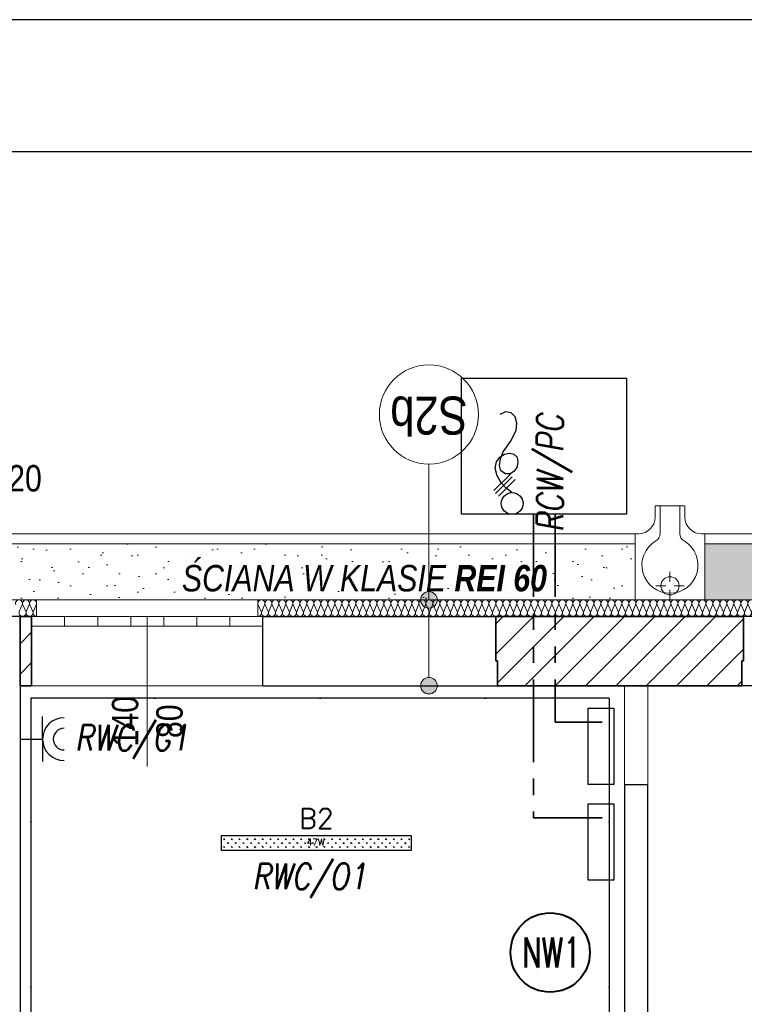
# Model space of a CAD drawing. Extents: x -543332 to -314699, y -9028 to 155584.
# Tile 8 of 256: x -506480 to -502093, y 42698 to 48661. Entities that reach past the tile are written whole.
import ezdxf
from ezdxf.enums import TextEntityAlignment as Align

# ---------------------------------------------------------------- set-up
doc = ezdxf.new("R2010")
doc.units = 0
doc.header["$MEASUREMENT"] = 0
doc.linetypes.add('DASHDOTX2', pattern=[2, 1, -0.5, 0, -0.5])
doc.linetypes.add('PHANTOM2', pattern=[1.25, 0.625, -0.125, 0.125, -0.125, 0.125, -0.125])
doc.layers.get('0').update_dxf_attribs({"color": 8})
for name, color, linetype in [('!OSWIETLENIE-LL', 1, 'Continuous'), ('#opisy', 7, 'Continuous'), ('$ IE Tabela', 7, 'Continuous'), ('Arch ocieplenie', 8, 'Continuous'), ('Arch opisy', 8, 'Continuous'), ('Arch zmurowania', 8, 'Continuous'), ('INWENT RZĘDNE', 8, 'Continuous')]:
    doc.layers.add(name, color=color, linetype=linetype)
for name, color, linetype, lineweight in [('#CIEPŁO', 1, 'Continuous', 30), ('$ IE GNIAZDA', 1, 'Continuous', 30), ('$ IE INST. WYRÓWNWCZA', 1, 'Continuous', 30), ('$ IE WYPUSTY', 1, 'Continuous', 30), ('$ IE_GNIAZDA', 1, 'Continuous', 30), ('$ IE_OPISY', 7, 'Continuous', 25), ('$ IE_WYPUSTY', 1, 'Continuous', 30), ('Arch ocieplenie_Nr_Pióra__44', 8, 'Continuous', 9), ('Arch okna_Nr_Pióra__82', 8, 'Continuous', 20), ('Arch okna_Nr_Pióra__9', 8, 'Continuous', 9), ('Arch opisy_Nr_Pióra__1', 8, 'Continuous', 25), ('Arch opisy_Nr_Pióra__21', 8, 'Continuous', 9), ('Arch teren_Nr_Pióra__5', 8, 'Continuous', 13), ('Arch teren_Nr_Pióra__9', 8, 'Continuous', 9), ('Arch wykończenie_Nr_Pióra__3', 8, 'Continuous', 18), ('Arch zmurowania_Nr_Pióra__21', 8, 'Continuous', 9), ('Arch zmurowania_Nr_Pióra__27', 8, 'Continuous', 35), ('INWENT DACH_Nr_Pióra__21', 8, 'Continuous', 9), ('INWENT RZĘDNE_Nr_Pióra__21', 8, 'Continuous', 9), ('INWENT WYMIARY_Nr_Pióra__21', 8, 'Continuous', 9), ('INWENT. OKNA_Nr_Pióra__21', 8, 'Continuous', 9), ('INWENT. OKNA_Nr_Pióra__5', 8, 'Continuous', 13), ('INWENT.ŚCIANY_Nr_Pióra__1', 8, 'Continuous', 25), ('INWENT.ŚCIANY_Nr_Pióra__21', 8, 'Continuous', 9)]:
    doc.layers.add(name, color=color, linetype=linetype, lineweight=lineweight)
doc.styles.add('GENERATED_STYLE_1', font='ARIALN.TTF')
doc.styles.add('GENERATED_STYLE_3', font='ARIALN.TTF')
doc.styles.add('GENERATED_STYLE_7', font='ARIALN.TTF')
doc.styles.add('ROMANS', font='romans.shx', dxfattribs={"width": 0.85})
doc.styles.get("Standard").update_dxf_attribs({"font": 'txt', "bigfont": 'BIGFONT.SHX'})
pattern_1 = [(45, (0, 350), (-111.36932, 111.36932), [0, -105, 0, -157.5]), (110, (350, 350), (148.00159, 53.868173), [0, -77, 0, -133])]
pattern_2 = [(45, (0, 0), (-91.923878, 91.923878), [])]

# ---------------------------------------------------------------- blocks, each defined once
blk = doc.blocks.new('Izolacja cieplna 14_69', base_point=(-505038.3, 45047.6))
at = {"layer": 'Arch ocieplenie_Nr_Pióra__44', "linetype": 'Continuous'}
for p, q in [((-505036.5, 45117.8), (-505018.9, 45077.4)), ((-505015.4, 45077.4), (-504997.7, 45117.8)), ((-504994.2, 45117.8), (-504976.5, 45077.4)), ((-504973, 45077.4), (-504955.3, 45117.8)), ((-504951.8, 45117.8), (-504934.1, 45077.4)), ((-504930.6, 45077.4), (-504913, 45117.8)), ((-504909.4, 45117.8), (-504891.8, 45077.4)), ((-504888.2, 45077.4), (-504870.6, 45117.8)), ((-504867, 45117.8), (-504849.4, 45077.4)), ((-504845.8, 45077.4), (-504828.2, 45117.8)), ((-504824.6, 45117.8), (-504807, 45077.4)), ((-504803.4, 45077.4), (-504785.8, 45117.8)), ((-504782.2, 45117.8), (-504764.6, 45077.4)), ((-504761, 45077.4), (-504743.4, 45117.8)), ((-504739.8, 45117.8), (-504722.2, 45077.4)), ((-504718.7, 45077.4), (-504701, 45117.8)), ((-504697.5, 45117.8), (-504679.8, 45077.4)), ((-504676.3, 45077.4), (-504658.6, 45117.8)), ((-504655.1, 45117.8), (-504637.4, 45077.4)), ((-504633.9, 45077.4), (-504616.3, 45117.8)), ((-504612.7, 45117.8), (-504595.1, 45077.4)), ((-504591.5, 45077.4), (-504573.9, 45117.8)), ((-504570.3, 45117.8), (-504552.7, 45077.4)), ((-504549.1, 45077.4), (-504531.5, 45117.8)), ((-504527.9, 45117.8), (-504510.3, 45077.4)), ((-504506.7, 45077.4), (-504489.1, 45117.8)), ((-504485.5, 45117.8), (-504467.9, 45077.4)), ((-504464.3, 45077.4), (-504446.7, 45117.8)), ((-504443.2, 45117.8), (-504425.5, 45077.4)), ((-504422, 45077.4), (-504404.3, 45117.8)), ((-504400.8, 45117.8), (-504383.1, 45077.4)), ((-504379.6, 45077.4), (-504361.9, 45117.8)), ((-504358.4, 45117.8), (-504340.7, 45077.4)), ((-504337.2, 45077.4), (-504319.6, 45117.8)), ((-504316, 45117.8), (-504298.4, 45077.4)), ((-504294.8, 45077.4), (-504277.2, 45117.8)), ((-504273.6, 45117.8), (-504256, 45077.4)), ((-504252.4, 45077.4), (-504234.8, 45117.8)), ((-504231.2, 45117.8), (-504213.6, 45077.4)), ((-504210, 45077.4), (-504192.4, 45117.8)), ((-504188.8, 45117.8), (-504171.2, 45077.4)), ((-504167.6, 45077.4), (-504150, 45117.8)), ((-504146.5, 45117.8), (-504128.8, 45077.4)), ((-504125.3, 45077.4), (-504107.6, 45117.8)), ((-504104.1, 45117.8), (-504086.4, 45077.4)), ((-504082.9, 45077.4), (-504065.2, 45117.8)), ((-504061.7, 45117.8), (-504044.1, 45077.4)), ((-504040.5, 45077.4), (-504022.9, 45117.8)), ((-504019.3, 45117.8), (-504001.7, 45077.4)), ((-503998.1, 45077.4), (-503980.5, 45117.8)), ((-503976.9, 45117.8), (-503959.3, 45077.4)), ((-503955.7, 45077.4), (-503938.1, 45117.8)), ((-503934.5, 45117.8), (-503916.9, 45077.4)), ((-503913.3, 45077.4), (-503895.7, 45117.8)), ((-503892.1, 45117.8), (-503874.5, 45077.4)), ((-503870.9, 45077.4), (-503853.3, 45117.8)), ((-503849.8, 45117.8), (-503832.1, 45077.4)), ((-503828.6, 45077.4), (-503810.9, 45117.8)), ((-503807.4, 45117.8), (-503789.7, 45077.4)), ((-503786.2, 45077.4), (-503768.5, 45117.8)), ((-503765, 45117.8), (-503747.4, 45077.4)), ((-503743.8, 45077.4), (-503726.2, 45117.8)), ((-503722.6, 45117.8), (-503705, 45077.4)), ((-503701.4, 45077.4), (-503683.8, 45117.8)), ((-503680.2, 45117.8), (-503662.6, 45077.4)), ((-503659, 45077.4), (-503641.4, 45117.8)), ((-503637.8, 45117.8), (-503620.2, 45077.4)), ((-503616.6, 45077.4), (-503599, 45117.8)), ((-503595.4, 45117.8), (-503577.8, 45077.4)), ((-503574.3, 45077.4), (-503556.6, 45117.8)), ((-503553.1, 45117.8), (-503535.4, 45077.4)), ((-503531.9, 45077.4), (-503514.2, 45117.8)), ((-503510.7, 45117.8), (-503493, 45077.4)), ((-503489.5, 45077.4), (-503471.8, 45117.8)), ((-503468.3, 45117.8), (-503450.7, 45077.4)), ((-503447.1, 45077.4), (-503429.5, 45117.8)), ((-503425.9, 45117.8), (-503408.3, 45077.4)), ((-503404.7, 45077.4), (-503387.1, 45117.8)), ((-503383.5, 45117.8), (-503365.9, 45077.4)), ((-503362.3, 45077.4), (-503344.7, 45117.8)), ((-503341.1, 45117.8), (-503323.5, 45077.4)), ((-503319.9, 45077.4), (-503302.3, 45117.8)), ((-503298.7, 45117.8), (-503281.1, 45077.4)), ((-503277.6, 45077.4), (-503259.9, 45117.8)), ((-503256.4, 45117.8), (-503238.7, 45077.4)), ((-503235.2, 45077.4), (-503217.5, 45117.8)), ((-503214, 45117.8), (-503196.3, 45077.4)), ((-503192.8, 45077.4), (-503175.2, 45117.8)), ((-503171.6, 45117.8), (-503154, 45077.4)), ((-503150.4, 45077.4), (-503132.8, 45117.8)), ((-503129.2, 45117.8), (-503111.6, 45077.4)), ((-503108, 45077.4), (-503090.4, 45117.8)), ((-503086.8, 45117.8), (-503069.2, 45077.4)), ((-503065.6, 45077.4), (-503048, 45117.8)), ((-503044.4, 45117.8), (-503026.8, 45077.4)), ((-503023.2, 45077.4), (-503005.6, 45117.8)), ((-503002, 45117.8), (-502984.4, 45077.4)), ((-502980.9, 45077.4), (-502963.2, 45117.8)), ((-502959.7, 45117.8), (-502942, 45077.4)), ((-502938.5, 45077.4), (-502920.8, 45117.8)), ((-502917.3, 45117.8), (-502899.6, 45077.4)), ((-502896.1, 45077.4), (-502878.5, 45117.8)), ((-502874.9, 45117.8), (-502857.3, 45077.4)), ((-502853.7, 45077.4), (-502836.1, 45117.8)), ((-502832.5, 45117.8), (-502814.9, 45077.4)), ((-502811.3, 45077.4), (-502793.7, 45117.8)), ((-502790.1, 45117.8), (-502772.5, 45077.4)), ((-502768.9, 45077.4), (-502751.3, 45117.8)), ((-502747.7, 45117.8), (-502730.1, 45077.4)), ((-502726.5, 45077.4), (-502708.9, 45117.8)), ((-502705.4, 45117.8), (-502687.7, 45077.4)), ((-502684.2, 45077.4), (-502666.5, 45117.8)), ((-502663, 45117.8), (-502645.3, 45077.4)), ((-502641.8, 45077.4), (-502624.1, 45117.8)), ((-502620.6, 45117.8), (-502602.9, 45077.4)), ((-502599.4, 45077.4), (-502581.8, 45117.8)), ((-502578.2, 45117.8), (-502560.6, 45077.4)), ((-502557, 45077.4), (-502539.4, 45117.8)), ((-502535.8, 45117.8), (-502518.2, 45077.4)), ((-502514.6, 45077.4), (-502497, 45117.8)), ((-502493.4, 45117.8), (-502475.8, 45077.4)), ((-502472.2, 45077.4), (-502454.6, 45117.8)), ((-502451, 45117.8), (-502433.4, 45077.4)), ((-502429.8, 45077.4), (-502412.2, 45117.8)), ((-502408.7, 45117.8), (-502391, 45077.4)), ((-502387.5, 45077.4), (-502369.8, 45117.8)), ((-502366.3, 45117.8), (-502348.6, 45077.4)), ((-502345.1, 45077.4), (-502327.4, 45117.8)), ((-502323.9, 45117.8), (-502306.3, 45077.4)), ((-502302.7, 45077.4), (-502285.1, 45117.8)), ((-502281.5, 45117.8), (-502263.9, 45077.4)), ((-502260.3, 45077.4), (-502242.7, 45117.8)), ((-502239.1, 45117.8), (-502221.5, 45077.4)), ((-502217.9, 45077.4), (-502200.3, 45117.8)), ((-502196.7, 45117.8), (-502179.1, 45077.4)), ((-502175.5, 45077.4), (-502157.9, 45117.8)), ((-502154.3, 45117.8), (-502136.7, 45077.4)), ((-502133.2, 45077.4), (-502115.5, 45117.8)), ((-502112, 45117.8), (-502094.3, 45077.4)), ((-502090.8, 45077.4), (-502073.1, 45117.8)), ((-502069.6, 45117.8), (-502051.9, 45077.4)), ((-502048.4, 45077.4), (-502030.7, 45117.8)), ((-502027.2, 45117.8), (-502009.6, 45077.4)), ((-502006, 45077.4), (-501988.4, 45117.8)), ((-501984.8, 45117.8), (-501967.2, 45077.4)), ((-501963.6, 45077.4), (-501946, 45117.8)), ((-501942.4, 45117.8), (-501924.8, 45077.4)), ((-501921.2, 45077.4), (-501903.6, 45117.8)), ((-501900, 45117.8), (-501882.4, 45077.4)), ((-501878.8, 45077.4), (-501861.2, 45117.8)), ((-501857.6, 45117.8), (-501840, 45077.4)), ((-501836.5, 45077.4), (-501818.8, 45117.8)), ((-501815.3, 45117.8), (-501797.6, 45077.4)), ((-501794.1, 45077.4), (-501776.4, 45117.8)), ((-501772.9, 45117.8), (-501755.2, 45077.4)), ((-501751.7, 45077.4), (-501734.1, 45117.8)), ((-501730.5, 45117.8), (-501712.9, 45077.4)), ((-501709.3, 45077.4), (-501691.7, 45117.8)), ((-501688.1, 45117.8), (-501670.5, 45077.4)), ((-501666.9, 45077.4), (-501649.3, 45117.8)), ((-501645.7, 45117.8), (-501628.1, 45077.4)), ((-501624.5, 45077.4), (-501606.9, 45117.8)), ((-501603.3, 45117.8), (-501585.7, 45077.4)), ((-501582.1, 45077.4), (-501564.5, 45117.8)), ((-501560.9, 45117.8), (-501543.3, 45077.4)), ((-501539.8, 45077.4), (-501522.1, 45117.8)), ((-501518.6, 45117.8), (-501500.9, 45077.4)), ((-501497.4, 45077.4), (-501479.7, 45117.8)), ((-501476.2, 45117.8), (-501458.5, 45077.4)), ((-501455, 45077.4), (-501437.4, 45117.8)), ((-501433.8, 45117.8), (-501416.2, 45077.4)), ((-501412.6, 45077.4), (-501395, 45117.8)), ((-501391.4, 45117.8), (-501373.8, 45077.4)), ((-501370.2, 45077.4), (-501352.6, 45117.8)), ((-501349, 45117.8), (-501331.4, 45077.4)), ((-501327.8, 45077.4), (-501310.2, 45117.8)), ((-501306.6, 45117.8), (-501289, 45077.4)), ((-501285.4, 45077.4), (-501267.8, 45117.8)), ((-501264.3, 45117.8), (-501246.6, 45077.4)), ((-501243.1, 45077.4), (-501225.4, 45117.8)), ((-501221.9, 45117.8), (-501204.2, 45077.4)), ((-501200.7, 45077.4), (-501183, 45117.8)), ((-501179.5, 45117.8), (-501161.8, 45077.4)), ((-501158.3, 45077.4), (-501140.7, 45117.8)), ((-501137.1, 45117.8), (-501119.5, 45077.4)), ((-501115.9, 45077.4), (-501098.3, 45117.8)), ((-501094.7, 45117.8), (-501077.1, 45077.4)), ((-501073.5, 45077.4), (-501055.9, 45117.8)), ((-501052.3, 45117.8), (-501034.7, 45077.4)), ((-501031.1, 45077.4), (-501013.5, 45117.8)), ((-501009.9, 45117.8), (-500992.3, 45077.4)), ((-500988.7, 45077.4), (-500971.1, 45117.8)), ((-500967.6, 45117.8), (-500949.9, 45077.4)), ((-500946.4, 45077.4), (-500928.7, 45117.8)), ((-500925.2, 45117.8), (-500907.5, 45077.4)), ((-500904, 45077.4), (-500886.3, 45117.8)), ((-500882.8, 45117.8), (-500865.2, 45077.4)), ((-500861.6, 45077.4), (-500844, 45117.8)), ((-500840.4, 45117.8), (-500822.8, 45077.4)), ((-500819.2, 45077.4), (-500801.6, 45117.8)), ((-500798, 45117.8), (-500780.4, 45077.4)), ((-500776.8, 45077.4), (-500759.2, 45117.8)), ((-500755.6, 45117.8), (-500738, 45077.4)), ((-500734.4, 45077.4), (-500716.8, 45117.8)), ((-500713.2, 45117.8), (-500695.6, 45077.4)), ((-500692.1, 45077.4), (-500674.4, 45117.8)), ((-500670.9, 45117.8), (-500653.2, 45077.4)), ((-500649.7, 45077.4), (-500632, 45117.8)), ((-500628.5, 45117.8), (-500610.8, 45077.4)), ((-500607.3, 45077.4), (-500589.6, 45117.8)), ((-500586.1, 45117.8), (-500568.5, 45077.4)), ((-500564.9, 45077.4), (-500547.3, 45117.8)), ((-500543.7, 45117.8), (-500526.1, 45077.4)), ((-500522.5, 45077.4), (-500504.9, 45117.8)), ((-500501.3, 45117.8), (-500483.7, 45077.4)), ((-500480.1, 45077.4), (-500462.5, 45117.8)), ((-500458.9, 45117.8), (-500441.3, 45077.4)), ((-500437.7, 45077.4), (-500420.1, 45117.8))]:
    blk.add_line(p, q, dxfattribs=at)
for centre, start_param, end_param in [((-505017.1, 45126.4), 4.299595, 8.266775), ((-504974.7, 45126.4), 4.299595, 8.266775), ((-504932.4, 45126.4), 4.299595, 8.266775), ((-504890, 45126.4), 4.299595, 8.266775), ((-504847.6, 45126.4), 4.299595, 8.266775), ((-504805.2, 45126.4), 4.299595, 8.266775), ((-504762.8, 45126.4), 4.299595, 8.266775), ((-504720.4, 45126.4), 4.299595, 8.266775), ((-504678.1, 45126.4), 4.299595, 8.266775), ((-504635.7, 45126.4), 4.299595, 8.266775), ((-504593.3, 45126.4), 4.299595, 8.266775), ((-504550.9, 45126.4), 4.299595, 8.266775), ((-504508.5, 45126.4), 4.299595, 8.266775), ((-504466.1, 45126.4), 4.299595, 8.266775), ((-504423.7, 45126.4), 4.299595, 8.266775), ((-504381.4, 45126.4), 4.299595, 8.266775), ((-504339, 45126.4), 4.299595, 8.266775), ((-504296.6, 45126.4), 4.299595, 8.266775), ((-504254.2, 45126.4), 4.299595, 8.266775), ((-504211.8, 45126.4), 4.299595, 8.266775), ((-504169.4, 45126.4), 4.299595, 8.266775), ((-504127, 45126.4), 4.299595, 8.266775), ((-504084.7, 45126.4), 4.299595, 8.266775), ((-504042.3, 45126.4), 4.299595, 8.266775), ((-503999.9, 45126.4), 4.299595, 8.266775), ((-503957.5, 45126.4), 4.299595, 8.266775), ((-503915.1, 45126.4), 4.299595, 8.266775), ((-503872.7, 45126.4), 4.299595, 8.266775), ((-503830.3, 45126.4), 4.299595, 8.266775), ((-503788, 45126.4), 4.299595, 8.266775), ((-503745.6, 45126.4), 4.299595, 8.266775), ((-503703.2, 45126.4), 4.299595, 8.266775), ((-503660.8, 45126.4), 4.299595, 8.266775), ((-503618.4, 45126.4), 4.299595, 8.266775), ((-503576, 45126.4), 4.299595, 8.266775), ((-503533.6, 45126.4), 4.299595, 8.266775), ((-503491.3, 45126.4), 4.299595, 8.266775), ((-503448.9, 45126.4), 4.299595, 8.266775), ((-503406.5, 45126.4), 4.299595, 8.266775), ((-503364.1, 45126.4), 4.299595, 8.266775), ((-503321.7, 45126.4), 4.299595, 8.266775), ((-503279.3, 45126.4), 4.299595, 8.266775), ((-503236.9, 45126.4), 4.299595, 8.266775), ((-503194.6, 45126.4), 4.299595, 8.266775), ((-503152.2, 45126.4), 4.299595, 8.266775), ((-503109.8, 45126.4), 4.299595, 8.266775), ((-503067.4, 45126.4), 4.299595, 8.266775), ((-503025, 45126.4), 4.299595, 8.266775), ((-502982.6, 45126.4), 4.299595, 8.266775), ((-502940.3, 45126.4), 4.299595, 8.266775), ((-502897.9, 45126.4), 4.299595, 8.266775), ((-502855.5, 45126.4), 4.299595, 8.266775), ((-502813.1, 45126.4), 4.299595, 8.266775), ((-502770.7, 45126.4), 4.299595, 8.266775), ((-502728.3, 45126.4), 4.299595, 8.266775), ((-502685.9, 45126.4), 4.299595, 8.266775), ((-502643.6, 45126.4), 4.299595, 8.266775), ((-502601.2, 45126.4), 4.299595, 8.266775), ((-502558.8, 45126.4), 4.299595, 8.266775), ((-502516.4, 45126.4), 4.299595, 8.266775), ((-502474, 45126.4), 4.299595, 8.266775), ((-502431.6, 45126.4), 4.299595, 8.266775), ((-502389.2, 45126.4), 4.299595, 8.266775), ((-502346.9, 45126.4), 4.299595, 8.266775), ((-502304.5, 45126.4), 4.299595, 8.266775), ((-502262.1, 45126.4), 4.299595, 8.266775), ((-502219.7, 45126.4), 4.299595, 8.266775), ((-502177.3, 45126.4), 4.299595, 8.266775), ((-502134.9, 45126.4), 4.299595, 8.266775), ((-502092.5, 45126.4), 4.299595, 8.266775), ((-502050.2, 45126.4), 4.299595, 8.266775), ((-502007.8, 45126.4), 4.299595, 8.266775), ((-501965.4, 45126.4), 4.299595, 8.266775), ((-501923, 45126.4), 4.299595, 8.266775), ((-501880.6, 45126.4), 4.299595, 8.266775), ((-501838.2, 45126.4), 4.299595, 8.266775), ((-501795.8, 45126.4), 4.299595, 8.266775), ((-501753.5, 45126.4), 4.299595, 8.266775), ((-501711.1, 45126.4), 4.299595, 8.266775), ((-501668.7, 45126.4), 4.299595, 8.266775), ((-501626.3, 45126.4), 4.299595, 8.266775), ((-501583.9, 45126.4), 4.299595, 8.266775), ((-501541.5, 45126.4), 4.299595, 8.266775), ((-501499.2, 45126.4), 4.299595, 8.266775), ((-501456.8, 45126.4), 4.299595, 8.266775), ((-501414.4, 45126.4), 4.299595, 8.266775), ((-501372, 45126.4), 4.299595, 8.266775), ((-501329.6, 45126.4), 4.299595, 8.266775), ((-501287.2, 45126.4), 4.299595, 8.266775), ((-501244.8, 45126.4), 4.299595, 8.266775), ((-501202.5, 45126.4), 4.299595, 8.266775), ((-501160.1, 45126.4), 4.299595, 8.266775), ((-501117.7, 45126.4), 4.299595, 8.266775), ((-501075.3, 45126.4), 4.299595, 8.266775), ((-501032.9, 45126.4), 4.299595, 8.266775), ((-500990.5, 45126.4), 4.299595, 8.266775), ((-500948.1, 45126.4), 4.299595, 8.266775), ((-500905.8, 45126.4), 4.299595, 8.266775), ((-500863.4, 45126.4), 4.299595, 8.266775), ((-500821, 45126.4), 4.299595, 8.266775), ((-500778.6, 45126.4), 4.299595, 8.266775), ((-500736.2, 45126.4), 4.299595, 8.266775), ((-500693.8, 45126.4), 4.299595, 8.266775), ((-500651.4, 45126.4), 4.299595, 8.266775), ((-500609.1, 45126.4), 4.299595, 8.266775), ((-500566.7, 45126.4), 4.299595, 8.266775), ((-500524.3, 45126.4), 4.299595, 8.266775), ((-500481.9, 45126.4), 4.299595, 8.266775), ((-500439.5, 45126.4), 4.299595, 8.266775), ((-505038.3, 45068.9), 3.141593, 5.125182), ((-504995.9, 45068.9), 1.158004, 5.125183), ((-504953.6, 45068.9), 1.158004, 5.125183), ((-504911.2, 45068.9), 1.158004, 5.125183), ((-504868.8, 45068.9), 1.158004, 5.125183), ((-504826.4, 45068.9), 1.158004, 5.125183), ((-504784, 45068.9), 1.158004, 5.125183), ((-504741.6, 45068.9), 1.158004, 5.125183), ((-504699.2, 45068.9), 1.158004, 5.125183), ((-504656.9, 45068.9), 1.158004, 5.125183), ((-504614.5, 45068.9), 1.158004, 5.125183), ((-504572.1, 45068.9), 1.158004, 5.125183), ((-504529.7, 45068.9), 1.158004, 5.125183), ((-504487.3, 45068.9), 1.158004, 5.125183), ((-504444.9, 45068.9), 1.158004, 5.125183), ((-504402.5, 45068.9), 1.158004, 5.125183), ((-504360.2, 45068.9), 1.158004, 5.125183), ((-504317.8, 45068.9), 1.158004, 5.125183), ((-504275.4, 45068.9), 1.158004, 5.125183), ((-504233, 45068.9), 1.158004, 5.125183), ((-504190.6, 45068.9), 1.158004, 5.125183), ((-504148.2, 45068.9), 1.158004, 5.125183), ((-504105.8, 45068.9), 1.158004, 5.125183), ((-504063.5, 45068.9), 1.158004, 5.125183), ((-504021.1, 45068.9), 1.158004, 5.125183), ((-503978.7, 45068.9), 1.158004, 5.125183), ((-503936.3, 45068.9), 1.158004, 5.125183), ((-503893.9, 45068.9), 1.158004, 5.125183), ((-503851.5, 45068.9), 1.158004, 5.125183), ((-503809.2, 45068.9), 1.158004, 5.125183), ((-503766.8, 45068.9), 1.158004, 5.125183), ((-503724.4, 45068.9), 1.158004, 5.125183), ((-503682, 45068.9), 1.158004, 5.125183), ((-503639.6, 45068.9), 1.158004, 5.125183), ((-503597.2, 45068.9), 1.158004, 5.125183), ((-503554.8, 45068.9), 1.158004, 5.125183), ((-503512.5, 45068.9), 1.158004, 5.125183), ((-503470.1, 45068.9), 1.158004, 5.125183), ((-503427.7, 45068.9), 1.158004, 5.125183), ((-503385.3, 45068.9), 1.158004, 5.125183), ((-503342.9, 45068.9), 1.158004, 5.125183), ((-503300.5, 45068.9), 1.158004, 5.125183), ((-503258.1, 45068.9), 1.158004, 5.125183), ((-503215.8, 45068.9), 1.158004, 5.125183), ((-503173.4, 45068.9), 1.158004, 5.125183), ((-503131, 45068.9), 1.158004, 5.125183), ((-503088.6, 45068.9), 1.158004, 5.125183), ((-503046.2, 45068.9), 1.158004, 5.125183), ((-503003.8, 45068.9), 1.158004, 5.125183), ((-502961.4, 45068.9), 1.158004, 5.125183), ((-502919.1, 45068.9), 1.158004, 5.125183), ((-502876.7, 45068.9), 1.158004, 5.125183), ((-502834.3, 45068.9), 1.158004, 5.125183), ((-502791.9, 45068.9), 1.158004, 5.125183), ((-502749.5, 45068.9), 1.158004, 5.125183), ((-502707.1, 45068.9), 1.158004, 5.125183), ((-502664.7, 45068.9), 1.158004, 5.125183), ((-502622.4, 45068.9), 1.158004, 5.125183), ((-502580, 45068.9), 1.158004, 5.125183), ((-502537.6, 45068.9), 1.158004, 5.125183), ((-502495.2, 45068.9), 1.158004, 5.125183), ((-502452.8, 45068.9), 1.158004, 5.125183), ((-502410.4, 45068.9), 1.158004, 5.125183), ((-502368.1, 45068.9), 1.158004, 5.125183), ((-502325.7, 45068.9), 1.158004, 5.125183), ((-502283.3, 45068.9), 1.158004, 5.125183), ((-502240.9, 45068.9), 1.158004, 5.125183), ((-502198.5, 45068.9), 1.158004, 5.125183), ((-502156.1, 45068.9), 1.158004, 5.125183), ((-502113.7, 45068.9), 1.158004, 5.125183), ((-502071.4, 45068.9), 1.158004, 5.125183), ((-502029, 45068.9), 1.158004, 5.125183), ((-501986.6, 45068.9), 1.158004, 5.125183), ((-501944.2, 45068.9), 1.158004, 5.125183), ((-501901.8, 45068.9), 1.158004, 5.125183), ((-501859.4, 45068.9), 1.158004, 5.125183), ((-501817, 45068.9), 1.158004, 5.125183), ((-501774.7, 45068.9), 1.158004, 5.125183), ((-501732.3, 45068.9), 1.158004, 5.125183), ((-501689.9, 45068.9), 1.158004, 5.125183), ((-501647.5, 45068.9), 1.158004, 5.125183), ((-501605.1, 45068.9), 1.158004, 5.125183), ((-501562.7, 45068.9), 1.158004, 5.125183), ((-501520.3, 45068.9), 1.158004, 5.125183), ((-501478, 45068.9), 1.158004, 5.125183), ((-501435.6, 45068.9), 1.158004, 5.125183), ((-501393.2, 45068.9), 1.158004, 5.125183), ((-501350.8, 45068.9), 1.158004, 5.125183), ((-501308.4, 45068.9), 1.158004, 5.125183), ((-501266, 45068.9), 1.158004, 5.125183), ((-501223.6, 45068.9), 1.158004, 5.125183), ((-501181.3, 45068.9), 1.158004, 5.125183), ((-501138.9, 45068.9), 1.158004, 5.125183), ((-501096.5, 45068.9), 1.158004, 5.125183), ((-501054.1, 45068.9), 1.158004, 5.125183), ((-501011.7, 45068.9), 1.158004, 5.125183), ((-500969.3, 45068.9), 1.158004, 5.125183), ((-500926.9, 45068.9), 1.158004, 5.125183), ((-500884.6, 45068.9), 1.158004, 5.125183), ((-500842.2, 45068.9), 1.158004, 5.125183), ((-500799.8, 45068.9), 1.158004, 5.125183), ((-500757.4, 45068.9), 1.158004, 5.125183), ((-500715, 45068.9), 1.158004, 5.125183), ((-500672.6, 45068.9), 1.158004, 5.125183), ((-500630.3, 45068.9), 1.158004, 5.125183), ((-500587.9, 45068.9), 1.158004, 5.125183), ((-500545.5, 45068.9), 1.158004, 5.125183), ((-500503.1, 45068.9), 1.158004, 5.125183), ((-500460.7, 45068.9), 1.158004, 5.125183), ((-500418.3, 45068.9), 1.158004, 3.141593)]:
    blk.add_ellipse(centre, major_axis=(0, 21.3), ratio=0.996467, start_param=start_param, end_param=end_param, dxfattribs=at)
blk = doc.blocks.new('Ściana_14', base_point=(-503598.3, 45047.6))
at = {"layer": 'Arch zmurowania_Nr_Pióra__21', "linetype": 'Continuous'}
h = blk.add_hatch(dxfattribs=at)
h.set_pattern_fill('Common_Brick', color=256, style=0, pattern_type=2)
h.set_pattern_definition(pattern_2)
h.paths.add_polyline_path([(-503598.3, 44777.6), (-503588.3, 44777.6), (-503588.3, 45047.6), (-503598.3, 45047.6)], flags=0)
at = {"layer": 'Arch zmurowania_Nr_Pióra__27', "linetype": 'Continuous'}
for p, q in [((-503588.3, 45047.6), (-503598.3, 45047.6)), ((-503598.3, 45047.6), (-503598.3, 44777.6)), ((-503598.3, 44777.6), (-503588.3, 44777.6))]:
    blk.add_line(p, q, dxfattribs=at)
blk = doc.blocks.new('Ściana_15', base_point=(-503588.3, 45047.6))
at = {"layer": 'Arch zmurowania_Nr_Pióra__21', "linetype": 'Continuous'}
h = blk.add_hatch(dxfattribs=at)
h.set_pattern_fill('Common_Brick', color=256, style=0, pattern_type=2)
h.set_pattern_definition(pattern_2)
h.paths.add_polyline_path([(-503588.3, 44627.6), (-502108.3, 44627.6), (-502108.3, 45047.6), (-503588.3, 45047.6)], flags=0)
at = {"layer": 'Arch zmurowania_Nr_Pióra__27', "linetype": 'Continuous'}
for p, q in [((-502108.3, 45047.6), (-503588.3, 45047.6)), ((-503588.3, 44777.6), (-503588.3, 44627.6)), ((-502108.3, 44627.6), (-502108.3, 44777.6)), ((-503588.3, 44627.6), (-502108.3, 44627.6))]:
    blk.add_line(p, q, dxfattribs=at)
blk = doc.blocks.new('Ściana_16', base_point=(-502108.3, 45047.6))
at = {"layer": 'Arch zmurowania_Nr_Pióra__21', "linetype": 'Continuous'}
h = blk.add_hatch(dxfattribs=at)
h.set_pattern_fill('Common_Brick', color=256, style=0, pattern_type=2)
h.set_pattern_definition(pattern_2)
h.paths.add_polyline_path([(-502108.3, 44777.6), (-502098.3, 44777.6), (-502098.3, 45047.6), (-502108.3, 45047.6)], flags=0)
at = {"layer": 'Arch zmurowania_Nr_Pióra__27', "linetype": 'Continuous'}
for p, q in [((-502098.3, 45047.6), (-502108.3, 45047.6)), ((-502098.3, 44777.6), (-502098.3, 45047.6)), ((-502108.3, 44777.6), (-502098.3, 44777.6))]:
    blk.add_line(p, q, dxfattribs=at)
blk = doc.blocks.new('Ściana_21', base_point=(-506478.3, 45047.6))
at = {"layer": 'Arch zmurowania_Nr_Pióra__21', "linetype": 'Continuous'}
h = blk.add_hatch(dxfattribs=at)
h.set_pattern_fill('Common_Brick', color=256, style=0, pattern_type=2)
h.set_pattern_definition(pattern_2)
h.paths.add_polyline_path([(-506478.3, 44627.6), (-506408.3, 44627.6), (-506408.3, 45047.6), (-506478.3, 45047.6)], flags=0)
at = {"layer": 'Arch zmurowania_Nr_Pióra__27', "linetype": 'Continuous'}
for p, q in [((-506408.3, 45047.6), (-506478.3, 45047.6)), ((-506478.3, 45047.6), (-506478.3, 44627.6)), ((-506408.3, 44627.6), (-506408.3, 45047.6)), ((-506478.3, 44627.6), (-506408.3, 44627.6))]:
    blk.add_line(p, q, dxfattribs=at)
blk = doc.blocks.new('Koty wysokościowe_22', base_point=(-506898.3, 45609.8))
at = {"layer": 'INWENT RZĘDNE_Nr_Pióra__21', "linetype": 'Continuous'}
for points in [[(-506898.3, 45609.8), (-506798.3, 45609.8), (-506805.9, 45648.1), (-506827.6, 45680.6), (-506860.1, 45702.2), (-506898.3, 45709.8)], [(-506898.3, 45609.8), (-506998.3, 45609.8), (-506990.7, 45571.6), (-506969, 45539.1), (-506936.6, 45517.5), (-506898.3, 45509.8)]]:
    blk.add_hatch(color=256, dxfattribs=at).paths.add_polyline_path(points, flags=0)
for p, q in [((-506898.3, 45409.8), (-506898.3, 45809.8)), ((-507098.3, 45609.8), (-506698.3, 45609.8))]:
    blk.add_line(p, q, dxfattribs=at)
blk.add_circle((-506898.3, 45609.8), 100, dxfattribs=at)
at = {"layer": 'INWENT RZĘDNE_Nr_Pióra__21', "insert": (-506764.3, 45774.2), "char_height": 160, "attachment_point": 7, "style": 'GENERATED_STYLE_3'}
blk.add_mtext('{-0,20}', dxfattribs=at)
blk = doc.blocks.new('Linia_59', base_point=(-504002.7, 44627.6))
at = {"layer": 'Arch opisy_Nr_Pióra__21', "linetype": 'Continuous'}
for points in [[(-503952.7, 45147.6), (-503956.5, 45166.8), (-503967.4, 45183), (-503983.6, 45193.8), (-504002.7, 45197.6), (-504021.8, 45193.8), (-504038.1, 45183), (-504048.9, 45166.8), (-504052.7, 45147.6), (-504048.9, 45128.5), (-504038.1, 45112.3), (-504021.8, 45101.4), (-504002.7, 45097.6), (-503983.6, 45101.4), (-503967.4, 45112.3), (-503956.5, 45128.5)], [(-503952.7, 44627.6), (-503956.5, 44646.8), (-503967.4, 44663), (-503983.6, 44673.8), (-504002.7, 44677.6), (-504021.8, 44673.8), (-504038.1, 44663), (-504048.9, 44646.8), (-504052.7, 44627.6), (-504048.9, 44608.5), (-504038.1, 44592.3), (-504021.8, 44581.4), (-504002.7, 44577.6), (-503983.6, 44581.4), (-503967.4, 44592.3), (-503956.5, 44608.5)]]:
    blk.add_hatch(color=256, dxfattribs=at).paths.add_polyline_path(points, flags=0)
blk.add_line((-504002.7, 44677.6), (-504002.7, 45097.6), dxfattribs=at)
for centre in [(-504002.7, 45147.6), (-504002.7, 44627.6)]:
    blk.add_circle(centre, 50, dxfattribs=at)
blk = doc.blocks.new('Linia_60', base_point=(-504002.7, 45147.6))
at = {"layer": 'Arch opisy_Nr_Pióra__21', "linetype": 'Continuous'}
blk.add_line((-504002.7, 45147.6), (-504002.7, 45970.2), dxfattribs=at)
blk.add_circle((-504002.7, 46270.2), 300, dxfattribs=at)
blk = doc.blocks.new('a3eee')
at = {"layer": '$ IE Tabela'}
for p, q in [((23930.76, 4176.8), (19730.76, 4176.8)), ((23840.76, 4096.8), (19890.76, 4096.8))]:
    blk.add_line(p, q, dxfattribs=at)
blk = doc.blocks.new('pompa c.')
at = {"lineweight": 30}
for p, q in [((-503805, 46490.6), (-502805, 46490.6)), ((-503805, 45665.6), (-503805, 46490.6)), ((-502805, 45665.6), (-503805, 45665.6))]:
    blk.add_line(p, q, dxfattribs=at)
blk.add_lwpolyline([(-502805, 45665.6), (-502805, 46490.6)], dxfattribs=at)
blk = doc.blocks.new('TYTAN2LED_1150_2')
h = blk.add_hatch()
h.set_pattern_fill('GRASS', color=256, scale=3.3)
h.set_pattern_definition([(90, (-70.3742, -22.0088), (-2.333452, 2.333452), [0.61875, -4.048155]), (45, (-70.3742, -22.0088), (-2.33345, 2.33345), [0.61875, -2.68125]), (135, (-70.3742, -22.0088), (-2.33345, -2.33345), [0.61875, -2.68125])])
h.paths.add_polyline_path([(-57.6, -4.25), (-57.6, 4.25), (57.6, 4.25), (57.6, -4.25)])
blk.add_lwpolyline([(-57.6, -4.25), (57.6, -4.25), (57.6, 4.25), (-57.6, 4.25)], close=True)
for tag, height, p in [('SYMBOL', 12, (0, 5.25)), ('MOC', 4, (-0.42, -2.71))]:
    blk.add_attdef(tag, text='', height=height).set_placement(p, align=Align.BOTTOM_CENTER)
blk = doc.blocks.new('gniazdo IP44')
at = {"layer": '$ IE GNIAZDA', "lineweight": 30}
for p, q in [((66938.53, -127461.53), (66924.85, -127461.53)), ((66938.53, -127475.21), (66938.53, -127461.53)), ((66938.53, -127461.53), (66952.21, -127461.53))]:
    blk.add_line(p, q, dxfattribs=at)
for radius in [12.96, 6.57]:
    blk.add_arc((66938.53, -127448.57), radius, 180, 0, dxfattribs=at)
blk = doc.blocks.new('ZAPAS KABLA')
at = {"layer": '$ IE WYPUSTY', "linetype": 'ByBlock'}
blk.add_lwpolyline([(0, -0.0716), (0.017, -0.0856), (0.0315, -0.1019), (0.0437, -0.1235), (0.0486, -0.147), (0.0444, -0.1659), (0.0339, -0.1799), (0.0197, -0.1885), (0.0045, -0.1914), (-0.009, -0.1882), (-0.0183, -0.1786), (-0.0206, -0.1621), (-0.0164, -0.1472), (-0.0079, -0.1355), (0.0038, -0.1288), (0.018, -0.1287), (0.0319, -0.1383), (0.0359, -0.155), (0.0323, -0.1752), (0.0231, -0.1955), (0.0003, -0.2267), (-0.018, -0.2597), (-0.0204, -0.2812), (-0.0157, -0.3004), (-0.0044, -0.3134), (0.0129, -0.3163), (0.0308, -0.3086)], dxfattribs=at)
blk.add_circle((0, -0.0387), 0.0329, dxfattribs=at)

msp = doc.modelspace()

# ---------------------------------------------------------------- hatches: boundary and pattern name
at = {"layer": 'Arch okna_Nr_Pióra__82', "linetype": 'Continuous'}
h = msp.add_hatch(dxfattribs=at)
h.set_pattern_fill('Render', color=256, style=0, pattern_type=2)
h.set_pattern_definition(pattern_1)
h.paths.add_polyline_path([(-489203.3, 45487.6), (-496558.3, 45487.6), (-496558.3, 45787.6), (-498488.3, 45787.6), (-498488.3, 45487.6), (-502333.3, 45487.6), (-502333.3, 45147.6), (-498088.3, 45147.6), (-498088.3, 45447.6), (-496958.3, 45447.6), (-496958.3, 45147.6), (-489203.3, 45147.6)], flags=0)
h = msp.add_hatch(dxfattribs=at)
h.set_pattern_fill('Render', color=256, style=0, pattern_type=2)
h.set_pattern_definition(pattern_1)
h.paths.add_polyline_path([(-502753.3, 45487.6), (-508272.1, 45487.6), (-508272.1, 45147.6), (-502753.3, 45147.6)])

# ---------------------------------------------------------------- linework, layer by layer
at = {"layer": '#CIEPŁO', "color": 8, "linetype": 'PHANTOM2', "lineweight": 35, "ltscale": 800}
for p, q in [((-503368.7, 45665.6), (-503368.7, 43827.4)), ((-503238.7, 45665.6), (-503238.7, 44406.9)), ((-502954.3, 44406.9), (-503238.7, 44406.9)), ((-502954.3, 43827.4), (-503368.7, 43827.4))]:
    msp.add_line(p, q, dxfattribs=at)
at = {"layer": '#CIEPŁO', "color": 8, "lineweight": 40}
msp.add_circle((-503268.6, 43012.1), 240, dxfattribs=at)
at = {"layer": '$ IE INST. WYRÓWNWCZA', "color": 3, "ltscale": 30}
for points in [[(-502912, 44552.4), (-506412.8, 44552.4)], [(-506412.8, 44552.4), (-506412.8, 41468.3)], [(-502912, 44552.4), (-502912, 37934.8)]]:
    msp.add_lwpolyline(points, dxfattribs=at)
at = {"layer": '$ IE INST. WYRÓWNWCZA', "color": 2, "linetype": 'DASHDOTX2', "ltscale": 500}
for points in [[(-502912, 44552.4), (-506412.8, 44552.4)], [(-506412.8, 44552.4), (-506412.8, 41468.3)], [(-502912, 44552.4), (-502912, 37934.8)]]:
    msp.add_lwpolyline(points, dxfattribs=at)
at = {"layer": '$ IE_WYPUSTY', "color": 7}
for points in [[(-503508.8, 45909.8), (-503609.5, 45809.1)], [(-503499.6, 45892.4), (-503600.3, 45791.7)], [(-503481.2, 45875.8), (-503581.9, 45775.1)]]:
    msp.add_lwpolyline(points, dxfattribs=at)
for points in [[(-503038.8, 44491.4), (-502884.2, 44491.4), (-502884.2, 44030.4), (-503038.8, 44030.4)], [(-503038.8, 43911.9), (-502884.2, 43911.9), (-502884.2, 43450.8), (-503038.8, 43450.8)]]:
    msp.add_lwpolyline(points, close=True)
at = {"layer": 'Arch ocieplenie_Nr_Pióra__44', "linetype": 'Continuous'}
for p, q in [((-506482.9, 45077.4), (-506465.2, 45117.8)), ((-506461.7, 45117.8), (-506444, 45077.4)), ((-506440.4, 45077.4), (-506422.7, 45117.8)), ((-506419.1, 45117.8), (-506401.4, 45077.4)), ((-506397.8, 45077.4), (-506380.1, 45117.8))]:
    msp.add_line(p, q, dxfattribs=at)
for centre, start_param, end_param in [((-506484.7, 45126.4), 5.870392, 9.837571), ((-506442.2, 45126.4), 5.870392, 9.837571), ((-506399.6, 45126.4), 5.870392, 9.837571), ((-506463.4, 45068.9), 2.7288, 6.695979), ((-506420.9, 45068.9), 2.7288, 6.695979), ((-506378.3, 45068.9), 2.7288, 4.712389)]:
    msp.add_ellipse(centre, major_axis=(21.3, 0), ratio=0.999404, start_param=start_param, end_param=end_param, dxfattribs=at)
at = {"layer": 'Arch okna_Nr_Pióra__9', "linetype": 'Continuous'}
for p, q in [((-506408.3, 44987.6), (-506408.3, 45047.6)), ((-506408.3, 45047.6), (-505008.3, 45047.6)), ((-506208.3, 44987.6), (-506208.3, 45047.6)), ((-506008.3, 44987.6), (-506008.3, 45047.6)), ((-505808.3, 44987.6), (-505808.3, 45047.6)), ((-505608.3, 44987.6), (-505608.3, 45047.6)), ((-505408.3, 44987.6), (-505408.3, 45047.6)), ((-505208.3, 44987.6), (-505208.3, 45047.6)), ((-505008.3, 44987.6), (-505008.3, 45047.6)), ((-506408.3, 44987.6), (-505008.3, 44987.6))]:
    msp.add_line(p, q, dxfattribs=at)
at = {"layer": 'Arch teren_Nr_Pióra__5', "linetype": 'Continuous'}
for p, q in [((-508272.1, 45547.6), (-502753.3, 45547.6)), ((-502333.3, 45547.6), (-498548.3, 45547.6)), ((-508272.1, 45487.6), (-502753.3, 45487.6)), ((-502333.3, 45487.6), (-498488.3, 45487.6))]:
    msp.add_line(p, q, dxfattribs=at)
at = {"layer": 'Arch teren_Nr_Pióra__9', "linetype": 'Continuous'}
for p, q in [((-502633.3, 45717.6), (-502453.3, 45717.6)), ((-502633.3, 45647.6), (-502633.3, 45717.6)), ((-502603.3, 45548.2), (-502603.3, 45717.6)), ((-502483.3, 45548.2), (-502483.3, 45717.6)), ((-502453.3, 45647.6), (-502453.3, 45717.6)), ((-502753.3, 45147.6), (-502753.3, 45547.6)), ((-502753.3, 45547.6), (-502733.3, 45547.6)), ((-502353.3, 45547.6), (-502333.3, 45547.6)), ((-502333.3, 45147.6), (-502333.3, 45547.6)), ((-502753.3, 45147.6), (-502333.3, 45147.6))]:
    msp.add_line(p, q, dxfattribs=at)
for centre, radius, start, end in [((-502733.3, 45647.6), 100, 270, 0), ((-502353.3, 45647.6), 100, 180, 270), ((-502543.3, 45357.6), 170, 120, 60), ((-502653.3, 45548.2), 50, 300, 0), ((-502433.3, 45548.2), 50, 180, 240)]:
    msp.add_arc(centre, radius, start, end, dxfattribs=at)
at = {"layer": 'Arch wykończenie_Nr_Pióra__3', "linetype": 'Continuous'}
for p, q in [((-506378.3, 45147.6), (-508272.1, 45147.6)), ((-506378.3, 45047.6), (-506378.3, 45147.6)), ((-500418.3, 45147.6), (-505038.3, 45147.6)), ((-505038.3, 45047.6), (-505038.3, 45147.6))]:
    msp.add_line(p, q, dxfattribs=at)
at = {"layer": 'INWENT DACH_Nr_Pióra__21', "linetype": 'Continuous'}
for p, q in [((-502543.3, 45257.6), (-502543.3, 45317.6)), ((-502568.3, 45232.6), (-502628.3, 45232.6)), ((-502543.3, 45207.6), (-502543.3, 45147.6)), ((-502518.3, 45232.6), (-502458.3, 45232.6))]:
    msp.add_line(p, q, dxfattribs=at)
msp.add_circle((-502543.3, 45232.6), 55, dxfattribs=at)
at = {"layer": 'INWENT. OKNA_Nr_Pióra__5', "linetype": 'Continuous'}
msp.add_line((-505708.3, 45047.6), (-505708.3, 44137.6), dxfattribs=at)
at = {"layer": 'INWENT.ŚCIANY_Nr_Pióra__1', "linetype": 'Continuous'}
for p, q in [((-506478.3, 45047.6), (-508272.1, 45047.6)), ((-506478.3, 44777.6), (-506478.3, 45047.6)), ((-505008.3, 45047.6), (-503598.3, 45047.6)), ((-505008.3, 44777.6), (-505008.3, 45047.6)), ((-503598.3, 44777.6), (-503598.3, 45047.6)), ((-502098.3, 44777.6), (-502098.3, 45047.6)), ((-500538.3, 45047.6), (-502098.3, 45047.6)), ((-506478.3, 44627.6), (-506478.3, 44777.6)), ((-505008.3, 44627.6), (-505008.3, 44777.6)), ((-503598.3, 44777.6), (-503588.3, 44777.6)), ((-503588.3, 44627.6), (-503588.3, 44777.6)), ((-502108.3, 44627.6), (-502108.3, 44777.6)), ((-502108.3, 44777.6), (-502098.3, 44777.6)), ((-506478.3, 44627.6), (-506478.3, 39537.6)), ((-505008.3, 44627.6), (-503588.3, 44627.6)), ((-500518.3, 44627.6), (-502108.3, 44627.6)), ((-502678.3, 44027.6), (-502818.3, 44027.6)), ((-502818.3, 44027.6), (-502818.3, 41807.6)), ((-502678.3, 41807.6), (-502678.3, 44027.6))]:
    msp.add_line(p, q, dxfattribs=at)
at = {"layer": 'INWENT.ŚCIANY_Nr_Pióra__21', "linetype": 'Continuous'}
for p, q in [((-506378.3, 45147.6), (-505038.3, 45147.6)), ((-503598.3, 45047.6), (-502098.3, 45047.6)), ((-506478.3, 44627.6), (-504998.3, 44627.6)), ((-502818.3, 44627.6), (-503588.3, 44627.6)), ((-503588.3, 44627.6), (-502818.3, 44627.6)), ((-502818.3, 44627.6), (-502818.3, 44027.6)), ((-502678.3, 44027.6), (-502678.3, 44627.6)), ((-502108.3, 44627.6), (-502678.3, 44627.6)), ((-502678.3, 44627.6), (-502108.3, 44627.6))]:
    msp.add_line(p, q, dxfattribs=at)

# ---------------------------------------------------------------- block references
at = {"layer": '!OSWIETLENIE-LL', "xscale": 10, "yscale": 10, "zscale": 10}
msp.add_blockref('TYTAN2LED_1150_2', (-504684, 43675.1), dxfattribs=at).add_auto_attribs({'SYMBOL': 'B2', 'MOC': '47W'})
at = {"layer": '$ IE Tabela', "transparency": 33554687, "xscale": 10, "yscale": 10, "zscale": 10}
msp.add_blockref('a3eee', (-708448.2, 6893), dxfattribs=at)
at = {"layer": '$ IE_GNIAZDA', "color": 7, "lineweight": 30, "xscale": 10, "yscale": 10, "zscale": 10, "rotation": 270}
msp.add_blockref('gniazdo IP44', (768273.8, 713689.9), dxfattribs=at)
at = {"layer": '$ IE_WYPUSTY', "xscale": 1999.99999999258, "yscale": 1999.99999999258, "zscale": 1999.99999999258, "rotation": 181.464175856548}
msp.add_blockref('ZAPAS KABLA', (-503496.8, 45654), dxfattribs=at)
msp.add_blockref('pompa c.', (0, 0))
at = {"layer": 'Arch ocieplenie', "color": 104, "linetype": 'Continuous', "lineweight": 13, "true_color": 0x029e21}
msp.add_blockref('Izolacja cieplna 14_69', (-505038.3, 45047.6), dxfattribs=at)
at = {"layer": 'Arch opisy', "linetype": 'Continuous'}
for name, p in [('Linia_60', (-504002.7, 45147.6)), ('Linia_59', (-504002.7, 44627.6))]:
    msp.add_blockref(name, p, dxfattribs=at)
at = {"layer": 'Arch zmurowania'}
for name, p in [('Ściana_21', (-506478.3, 45047.6)), ('Ściana_14', (-503598.3, 45047.6)), ('Ściana_15', (-503588.3, 45047.6)), ('Ściana_16', (-502108.3, 45047.6))]:
    msp.add_blockref(name, p, dxfattribs=at)
at = {"layer": 'INWENT RZĘDNE'}
msp.add_blockref('Koty wysokościowe_22', (-506898.3, 45609.8), dxfattribs=at)

# ---------------------------------------------------------------- texts
at = {"layer": '#opisy', "color": 8, "insert": (-503438.6, 43102.1), "char_height": 180, "width": 1720, "attachment_point": 1}
msp.add_mtext('\\W0.7;NW1', dxfattribs=at)
at = {"layer": '$ IE_OPISY', "color": 7, "lineweight": 30, "style": 'ROMANS', "oblique": 10, "width": 0.8}
msp.add_text('RCW/PC', height=160, rotation=90.0202, dxfattribs=at).set_placement((-503189.1, 45557.5))
for s, p in [('RWC/G1', (-506144.8, 44235.7)), ('RWC/O1', (-505072.1, 43395.3))]:
    msp.add_text(s, height=155, dxfattribs=at).set_placement(p)
at = {"layer": 'Arch opisy_Nr_Pióra__1', "linetype": 'Continuous', "insert": (-504002.7, 46148.8), "char_height": 230, "attachment_point": 2, "rotation": 180, "style": 'GENERATED_STYLE_7'}
msp.add_mtext('{S2b}', dxfattribs=at)
at = {"layer": 'INWENT WYMIARY_Nr_Pióra__21', "linetype": 'Continuous', "insert": (-504393.1, 45196.6), "char_height": 160, "attachment_point": 8, "style": 'GENERATED_STYLE_1'}
msp.add_mtext('\\A1;{\\fArial Narrow Zachodni|b0|i1|c0|p34;ŚCIANA W KLASIE \\fArial Narrow Zachodni|b1|i1|c0|p34;REI 60}', dxfattribs=at)
at = {"layer": 'INWENT. OKNA_Nr_Pióra__21', "linetype": 'Continuous', "insert": (-505922.5, 44412.6), "char_height": 160, "width": 709.227, "attachment_point": 2, "rotation": 90, "line_spacing_factor": 1.008016, "style": 'GENERATED_STYLE_7'}
msp.add_mtext('{140\\P80}', dxfattribs=at)

doc.saveas('drawing.dxf')
